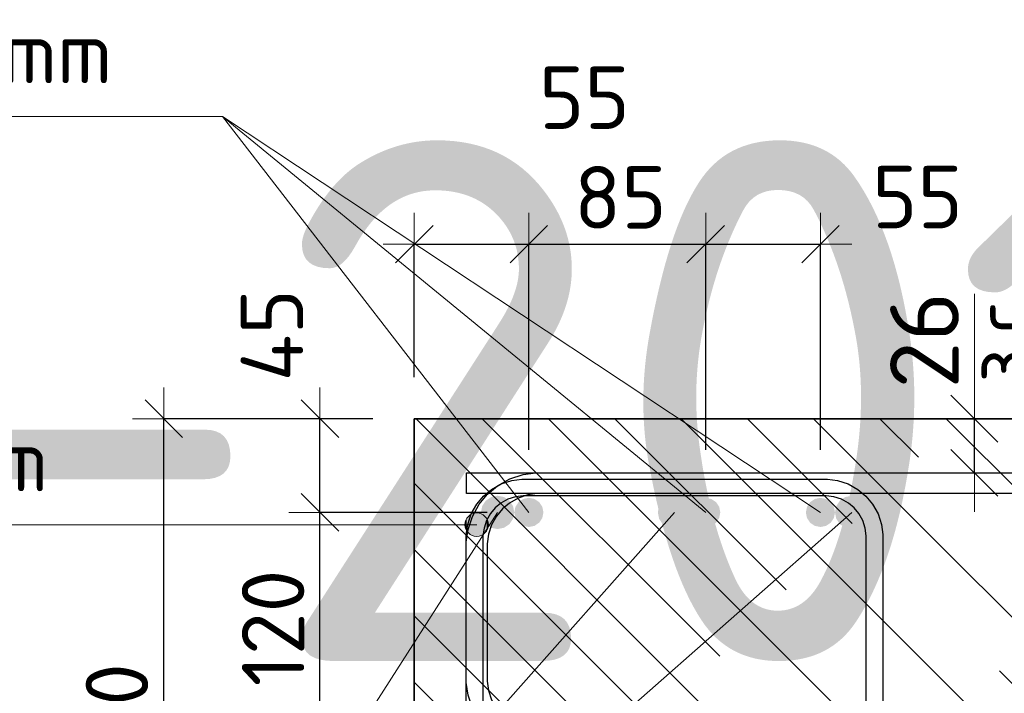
# Model space of a CAD drawing. Header units: metres. Extents: x -38 to 97, y -15 to 21.
# Tile 65 of 82: x 72.105 to 72.578, y 5.531 to 5.855. Entities that reach past the tile are written whole.
import ezdxf

# ---------------------------------------------------------------- set-up
doc = ezdxf.new("R2010")
doc.units = ezdxf.units.M
doc.header["$PDMODE"] = 65
for name, color, linetype, lineweight in [('XR$4$Арм. стержнями верхней зоны', 180, 'Continuous', 35), ('XR$4$Арм.стержн. Арматура края', 96, 'Continuous', 35), ('XR$4$Арм.стержн. Доп. арматура', 180, 'Continuous', 35), ('XR$4$Арм.стержн. Хомут', 240, 'Continuous', 35), ('XR$4$Арм.стержн.горизонт. 1', 180, 'Continuous', 35), ('XR$4$Размерная линия (1)', 7, 'Continuous', 13), ('XR$4$Размерная линия_ общее', 7, 'Continuous', 13)]:
    doc.layers.add(name, color=color, linetype=linetype, lineweight=lineweight)
doc.styles.add('ISOCPEUR', font='txt')
doc.dimstyles.new('DIMSTYLE_13', dxfattribs={"dimtxt": 0.033, "dimasz": 0.0375, "dimexe": 0, "dimexo": 0, "dimgap": 0.0165, "dimtad": 2, "dimdec": 0, "dimlfac": 1000, "dimrnd": 1, "dimzin": 12, "dimdsep": 46, "dimtxsty": 'ISOCPEUR', "dimblk1": 'ALL_ML_STRICH', "dimblk2": 'ALL_ML_STRICH', "dimsah": 1, "dimcen": 0, "dimclrd": 7, "dimclre": 256, "dimclrt": 7, "dimadec": 0, "dimazin": 0, "dimtfac": 1, "dimtdec": 0, "dimtix": 1, "dimtmove": 2, "dimatfit": 3, "dimfxl": 0, "dimtvp": 1.2, "dimtzin": 0, "dimlwd": 0, "dimlwe": -3, "dimarcsym": 0})
doc.dimstyles.new('DIMSTYLE_14', dxfattribs={"dimtxt": 0.03, "dimasz": 0.03, "dimexe": 0, "dimexo": 0, "dimgap": 0.015, "dimtad": 2, "dimdec": 0, "dimlfac": 1000, "dimrnd": 1, "dimzin": 12, "dimdsep": 46, "dimtxsty": 'ISOCPEUR', "dimblk1": 'ALL_ML_STRICH', "dimblk2": 'ALL_ML_STRICH', "dimsah": 1, "dimcen": 0, "dimclrd": 7, "dimclre": 256, "dimclrt": 7, "dimadec": 0, "dimazin": 0, "dimtfac": 1, "dimtdec": 0, "dimtix": 1, "dimtmove": 2, "dimatfit": 3, "dimfxl": 0, "dimtzin": 0, "dimlwd": 0, "dimlwe": -3, "dimarcsym": 0})
doc.dimstyles.new('DIMSTYLE_16', dxfattribs={"dimtxt": 0.03, "dimasz": 0.03, "dimexe": 0, "dimexo": 0, "dimgap": 0.015, "dimtad": 2, "dimdec": 0, "dimlfac": 1000, "dimrnd": 1, "dimzin": 12, "dimdsep": 46, "dimtxsty": 'ISOCPEUR', "dimblk1": 'ALL_ML_STRICH', "dimblk2": 'ALL_ML_STRICH', "dimsah": 1, "dimcen": 0, "dimclrd": 7, "dimclre": 256, "dimclrt": 7, "dimadec": 0, "dimazin": 0, "dimtfac": 1, "dimtdec": 0, "dimtix": 1, "dimtmove": 2, "dimatfit": 3, "dimfxl": 0, "dimtvp": 1.2, "dimtzin": 0, "dimlwd": 0, "dimlwe": -3, "dimarcsym": 0})
doc.dimstyles.new('DIMSTYLE_23', dxfattribs={"dimtxt": 0.03, "dimasz": 0.03, "dimexe": 0, "dimexo": 0, "dimgap": 0.015, "dimtad": 2, "dimdec": 0, "dimlfac": 1000, "dimrnd": 5, "dimzin": 12, "dimdsep": 46, "dimtxsty": 'ISOCPEUR', "dimblk1": 'ALL_ML_STRICH', "dimblk2": 'ALL_ML_STRICH', "dimsah": 1, "dimcen": 0, "dimclrd": 7, "dimclre": 256, "dimclrt": 7, "dimadec": 0, "dimazin": 0, "dimtfac": 1, "dimtdec": 0, "dimtix": 1, "dimtmove": 2, "dimatfit": 3, "dimfxl": 0, "dimtvp": 1.2, "dimtzin": 0, "dimlwd": 0, "dimlwe": -3, "dimarcsym": 0})
doc.dimstyles.new('DIMSTYLE_24', dxfattribs={"dimtxt": 0.03, "dimasz": 0.03, "dimexe": 0, "dimexo": 0, "dimgap": 0.015, "dimtad": 2, "dimdec": 0, "dimlfac": 1000, "dimrnd": 5, "dimzin": 12, "dimdsep": 46, "dimtxsty": 'ISOCPEUR', "dimblk1": 'ALL_ML_STRICH', "dimblk2": 'ALL_ML_STRICH', "dimsah": 1, "dimcen": 0, "dimclrd": 7, "dimclre": 256, "dimclrt": 7, "dimadec": 0, "dimazin": 0, "dimtfac": 1, "dimtdec": 0, "dimtix": 1, "dimtmove": 2, "dimatfit": 3, "dimfxl": 0, "dimtzin": 0, "dimlwd": 0, "dimlwe": -3, "dimarcsym": 0})
doc.dimstyles.new('DIMSTYLE_25', dxfattribs={"dimtxt": 0.03, "dimasz": 0.03, "dimexe": 0, "dimexo": 0, "dimgap": 0.015, "dimtad": 2, "dimdec": 0, "dimlfac": 1000, "dimrnd": 5, "dimzin": 12, "dimdsep": 46, "dimtxsty": 'ISOCPEUR', "dimblk1": 'ALL_ML_STRICH', "dimblk2": 'ALL_ML_STRICH', "dimsah": 1, "dimcen": 0, "dimclrd": 7, "dimclre": 256, "dimclrt": 7, "dimadec": 0, "dimazin": 0, "dimtfac": 1, "dimtdec": 0, "dimtix": 1, "dimtmove": 2, "dimatfit": 3, "dimfxl": 0, "dimtvp": 1.2, "dimtzin": 0, "dimlwd": 0, "dimlwe": -3, "dimarcsym": 0})
pattern_1 = [(135, (0, 0), (-0.031819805, -0.031819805), [0.4, -0.05, 0, -0.05]), (135, (-0.01591, -0.01591), (-0.031819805, -0.031819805), [0.8, -0.1, 0.1, -0.1])]

# ---------------------------------------------------------------- blocks, each defined once
blk = doc.blocks.new('ALL_ML_STRICH')
at = {"color": 0, "linetype": 'ByBlock', "lineweight": -2}
for p, q in [((0, -0.5), (0, 0.5)), ((-0.3, -0.3), (0.3, 0.3)), ((-1, 0), (0.5, 0))]:
    blk.add_line(p, q, dxfattribs=at)
blk = doc.blocks.new('*D485')
at = {"layer": 'DEFPOINTS', "color": 7, "linetype": 'Continuous', "lineweight": 13, "transparency": 33554687}
for p in [(72.29474, 5.66307), (72.1744, 5.36307), (72.2947, 5.36307)]:
    blk.add_point(p, dxfattribs=at)
at = {"layer": 'XR$4$Размерная линия (1)', "color": 9, "linetype": 'Continuous', "lineweight": -2, "true_color": 0xc7c7c7, "transparency": 33554687}
for p, q in [((72.27474, 5.66307), (72.1744, 5.66307)), ((72.2747, 5.36307), (72.1744, 5.36307))]:
    blk.add_line(p, q, dxfattribs=at)
at = {"layer": 'XR$4$Размерная линия (1)', "color": 7, "linetype": 'Continuous', "lineweight": -2, "transparency": 33554687}
blk.add_line((72.1744, 5.36307), (72.1744, 5.66307), dxfattribs=at)
at = {"layer": 'XR$4$Размерная линия (1)', "color": 7, "linetype": 'Continuous', "lineweight": 13, "transparency": 33554687, "xscale": 0.03, "yscale": 0.03, "zscale": 0.03}
for p, rotation in [((72.1744, 5.66307), 90), ((72.1744, 5.36307), 270)]:
    blk.add_blockref('ALL_ML_STRICH', p, dxfattribs=dict(at, rotation=rotation))
at = {"layer": 'XR$4$Размерная линия (1)', "color": 7, "linetype": 'Continuous', "lineweight": 13, "transparency": 33554687, "insert": (72.1519, 5.51457), "char_height": 0.03, "width": 0.09, "attachment_point": 5, "rotation": 90, "style": 'ISOCPEUR'}
blk.add_mtext('\\A1;{300}', dxfattribs=at)
blk = doc.blocks.new('*D556')
at = {"layer": 'DEFPOINTS', "color": 7, "linetype": 'Continuous', "lineweight": 13, "transparency": 33554687}
for p in [(72.52365, 5.66307), (72.52365, 5.63707), (72.56364, 5.63707)]:
    blk.add_point(p, dxfattribs=at)
at = {"layer": 'XR$4$Размерная линия_ общее', "color": 253, "linetype": 'Continuous', "lineweight": -2, "true_color": 0xa0a0a0, "transparency": 33554687}
for p, q in [((72.54365, 5.66307), (72.56364, 5.66307)), ((72.54365, 5.63707), (72.56364, 5.63707))]:
    blk.add_line(p, q, dxfattribs=at)
at = {"layer": 'XR$4$Размерная линия_ общее', "color": 7, "linetype": 'Continuous', "lineweight": -2, "transparency": 33554687}
blk.add_line((72.56364, 5.63707), (72.56364, 5.66307), dxfattribs=at)
at = {"layer": 'XR$4$Размерная линия_ общее', "color": 7, "linetype": 'Continuous', "lineweight": 13, "transparency": 33554687, "xscale": 0.0375, "yscale": 0.0375, "zscale": 0.0375}
for p, rotation in [((72.56364, 5.66307), 90), ((72.56364, 5.63707), 270)]:
    blk.add_blockref('ALL_ML_STRICH', p, dxfattribs=dict(at, rotation=rotation))
at = {"layer": 'XR$4$Размерная линия_ общее', "color": 7, "linetype": 'Continuous', "lineweight": 13, "transparency": 33554687, "insert": (72.56317, 5.68043), "char_height": 0.027, "width": 0.00135, "attachment_point": 1, "rotation": 90, "line_spacing_factor": 0.60241, "style": 'ISOCPEUR'}
blk.add_mtext('з.с.', dxfattribs=at)
at = {"layer": 'XR$4$Размерная линия_ общее', "color": 7, "linetype": 'Continuous', "lineweight": 13, "transparency": 33554687, "insert": (72.53964, 5.70079), "char_height": 0.033, "width": 0.066, "attachment_point": 5, "rotation": 90, "style": 'ISOCPEUR'}
blk.add_mtext('\\A1;{26}', dxfattribs=at)
blk = doc.blocks.new('*D557')
at = {"layer": 'DEFPOINTS', "color": 7, "linetype": 'Continuous', "lineweight": 13, "transparency": 33554687}
for p in [(72.2947, 5.74681), (72.2947, 5.66307), (72.3497, 5.62807)]:
    blk.add_point(p, dxfattribs=at)
at = {"layer": 'XR$4$Размерная линия (1)', "color": 9, "linetype": 'Continuous', "lineweight": -2, "true_color": 0xc7c7c7, "transparency": 33554687}
for p, q in [((72.2947, 5.68307), (72.2947, 5.74681)), ((72.3497, 5.64807), (72.3497, 5.74681))]:
    blk.add_line(p, q, dxfattribs=at)
at = {"layer": 'XR$4$Размерная линия (1)', "color": 7, "linetype": 'Continuous', "lineweight": -2, "transparency": 33554687}
blk.add_line((72.2947, 5.74681), (72.3497, 5.74681), dxfattribs=at)
at = {"layer": 'XR$4$Размерная линия (1)', "color": 7, "linetype": 'Continuous', "lineweight": 13, "transparency": 33554687, "xscale": 0.03, "yscale": 0.03, "zscale": 0.03, "rotation": 180}
blk.add_blockref('ALL_ML_STRICH', (72.2947, 5.74681), dxfattribs=at)
at = {"layer": 'XR$4$Размерная линия (1)', "color": 7, "linetype": 'Continuous', "lineweight": 13, "transparency": 33554687, "xscale": 0.03, "yscale": 0.03, "zscale": 0.03}
blk.add_blockref('ALL_ML_STRICH', (72.3497, 5.74681), dxfattribs=at)
at = {"layer": 'XR$4$Размерная линия (1)', "color": 7, "linetype": 'Continuous', "lineweight": 13, "transparency": 33554687, "insert": (72.37641, 5.81719), "char_height": 0.03, "width": 0.06, "attachment_point": 5, "style": 'ISOCPEUR'}
blk.add_mtext('\\A1;{55}', dxfattribs=at)
blk = doc.blocks.new('*D558')
at = {"layer": 'DEFPOINTS', "color": 7, "linetype": 'Continuous', "lineweight": 13, "transparency": 33554687}
for p in [(72.3497, 5.74681), (72.3497, 5.62807), (72.43463, 5.62807)]:
    blk.add_point(p, dxfattribs=at)
at = {"layer": 'XR$4$Размерная линия (1)', "color": 9, "linetype": 'Continuous', "lineweight": -2, "true_color": 0xc7c7c7, "transparency": 33554687}
for p, q in [((72.3497, 5.64807), (72.3497, 5.74681)), ((72.43463, 5.64807), (72.43463, 5.74681))]:
    blk.add_line(p, q, dxfattribs=at)
at = {"layer": 'XR$4$Размерная линия (1)', "color": 7, "linetype": 'Continuous', "lineweight": -2, "transparency": 33554687}
blk.add_line((72.3497, 5.74681), (72.43463, 5.74681), dxfattribs=at)
at = {"layer": 'XR$4$Размерная линия (1)', "color": 7, "linetype": 'Continuous', "lineweight": 13, "transparency": 33554687, "xscale": 0.03, "yscale": 0.03, "zscale": 0.03, "rotation": 180}
blk.add_blockref('ALL_ML_STRICH', (72.3497, 5.74681), dxfattribs=at)
at = {"layer": 'XR$4$Размерная линия (1)', "color": 7, "linetype": 'Continuous', "lineweight": 13, "transparency": 33554687, "xscale": 0.03, "yscale": 0.03, "zscale": 0.03}
blk.add_blockref('ALL_ML_STRICH', (72.43463, 5.74681), dxfattribs=at)
at = {"layer": 'XR$4$Размерная линия (1)', "color": 7, "linetype": 'Continuous', "lineweight": 13, "transparency": 33554687, "insert": (72.39366, 5.76931), "char_height": 0.03, "width": 0.06, "attachment_point": 5, "style": 'ISOCPEUR'}
blk.add_mtext('\\A1;{85}', dxfattribs=at)
blk = doc.blocks.new('*D559')
at = {"layer": 'DEFPOINTS', "color": 7, "linetype": 'Continuous', "lineweight": 13, "transparency": 33554687}
for p in [(72.43463, 5.74681), (72.43463, 5.62807), (72.4897, 5.62807)]:
    blk.add_point(p, dxfattribs=at)
at = {"layer": 'XR$4$Размерная линия (1)', "color": 9, "linetype": 'Continuous', "lineweight": -2, "true_color": 0xc7c7c7, "transparency": 33554687}
for p, q in [((72.43463, 5.64807), (72.43463, 5.74681)), ((72.4897, 5.64807), (72.4897, 5.74681))]:
    blk.add_line(p, q, dxfattribs=at)
at = {"layer": 'XR$4$Размерная линия (1)', "color": 7, "linetype": 'Continuous', "lineweight": -2, "transparency": 33554687}
blk.add_line((72.43463, 5.74681), (72.4897, 5.74681), dxfattribs=at)
at = {"layer": 'XR$4$Размерная линия (1)', "color": 7, "linetype": 'Continuous', "lineweight": 13, "transparency": 33554687, "xscale": 0.03, "yscale": 0.03, "zscale": 0.03, "rotation": 180}
blk.add_blockref('ALL_ML_STRICH', (72.43463, 5.74681), dxfattribs=at)
at = {"layer": 'XR$4$Размерная линия (1)', "color": 7, "linetype": 'Continuous', "lineweight": 13, "transparency": 33554687, "xscale": 0.03, "yscale": 0.03, "zscale": 0.03}
blk.add_blockref('ALL_ML_STRICH', (72.4897, 5.74681), dxfattribs=at)
at = {"layer": 'XR$4$Размерная линия (1)', "color": 7, "linetype": 'Continuous', "lineweight": 13, "transparency": 33554687, "insert": (72.53632, 5.76949), "char_height": 0.03, "width": 0.06, "attachment_point": 5, "style": 'ISOCPEUR'}
blk.add_mtext('\\A1;{55}', dxfattribs=at)
blk = doc.blocks.new('*D562')
at = {"layer": 'DEFPOINTS', "color": 7, "linetype": 'Continuous', "lineweight": 13, "transparency": 33554687}
for p in [(72.3497, 5.61807), (72.2494, 5.49807), (72.33466, 5.49807)]:
    blk.add_point(p, dxfattribs=at)
at = {"layer": 'XR$4$Размерная линия (1)', "color": 9, "linetype": 'Continuous', "lineweight": -2, "true_color": 0xc7c7c7, "transparency": 33554687}
for p, q in [((72.3297, 5.61807), (72.2494, 5.61807)), ((72.31466, 5.49807), (72.2494, 5.49807))]:
    blk.add_line(p, q, dxfattribs=at)
at = {"layer": 'XR$4$Размерная линия (1)', "color": 7, "linetype": 'Continuous', "lineweight": -2, "transparency": 33554687}
blk.add_line((72.2494, 5.49807), (72.2494, 5.61807), dxfattribs=at)
at = {"layer": 'XR$4$Размерная линия (1)', "color": 7, "linetype": 'Continuous', "lineweight": 13, "transparency": 33554687, "xscale": 0.03, "yscale": 0.03, "zscale": 0.03}
for p, rotation in [((72.2494, 5.61807), 90), ((72.2494, 5.49807), 270)]:
    blk.add_blockref('ALL_ML_STRICH', p, dxfattribs=dict(at, rotation=rotation))
at = {"layer": 'XR$4$Размерная линия (1)', "color": 7, "linetype": 'Continuous', "lineweight": 13, "transparency": 33554687, "insert": (72.2269, 5.56257), "char_height": 0.03, "width": 0.09, "attachment_point": 5, "rotation": 90, "style": 'ISOCPEUR'}
blk.add_mtext('\\A1;{120}', dxfattribs=at)
blk = doc.blocks.new('*D563')
at = {"layer": 'DEFPOINTS', "color": 7, "linetype": 'Continuous', "lineweight": 13, "transparency": 33554687}
for p in [(72.2947, 5.66307), (72.2494, 5.61807), (72.3497, 5.61807)]:
    blk.add_point(p, dxfattribs=at)
at = {"layer": 'XR$4$Размерная линия (1)', "color": 9, "linetype": 'Continuous', "lineweight": -2, "true_color": 0xc7c7c7, "transparency": 33554687}
for p, q in [((72.2747, 5.66307), (72.2494, 5.66307)), ((72.3297, 5.61807), (72.2494, 5.61807))]:
    blk.add_line(p, q, dxfattribs=at)
at = {"layer": 'XR$4$Размерная линия (1)', "color": 7, "linetype": 'Continuous', "lineweight": -2, "transparency": 33554687}
blk.add_line((72.2494, 5.61807), (72.2494, 5.66307), dxfattribs=at)
at = {"layer": 'XR$4$Размерная линия (1)', "color": 7, "linetype": 'Continuous', "lineweight": 13, "transparency": 33554687, "xscale": 0.03, "yscale": 0.03, "zscale": 0.03}
for p, rotation in [((72.2494, 5.66307), 90), ((72.2494, 5.61807), 270)]:
    blk.add_blockref('ALL_ML_STRICH', p, dxfattribs=dict(at, rotation=rotation))
at = {"layer": 'XR$4$Размерная линия (1)', "color": 7, "linetype": 'Continuous', "lineweight": 13, "transparency": 33554687, "insert": (72.22633, 5.7031), "char_height": 0.03, "width": 0.06, "attachment_point": 5, "rotation": 90, "style": 'ISOCPEUR'}
blk.add_mtext('\\A1;{45}', dxfattribs=at)

msp = doc.modelspace()

# ---------------------------------------------------------------- hatches: boundary and pattern name
at = {"linetype": 'Continuous', "lineweight": 25, "transparency": 33554687}
h = msp.add_hatch(dxfattribs=at)
h.set_pattern_fill('__________540', scale=0.015, style=0, pattern_type=2)
h.set_pattern_definition(pattern_1)
h.paths.add_polyline_path([(72.5447, 5.66307), (72.2947, 5.66307), (72.2947, 5.36307), (72.5447, 5.36307)], flags=0)
h = msp.add_hatch(dxfattribs=at)
h.set_pattern_fill('__________540', scale=0.015, style=0, pattern_type=2)
h.set_pattern_definition(pattern_1)
h.paths.add_polyline_path([(72.5447, 5.66307), (72.5447, 5.46307), (72.68855, 5.46307), (72.68855, 5.66307)], flags=0)
at = {"layer": 'XR$4$Арм.стержн. Арматура края', "linetype": 'Continuous', "lineweight": 13, "transparency": 33554687}
for points in [[(72.31981, 5.61498), (72.32183, 5.60733), (72.32183, 5.61701)], [(72.32183, 5.61701), (72.32465, 5.60655), (72.32465, 5.6178)], [(72.32183, 5.61701), (72.32183, 5.60733), (72.32465, 5.60655)], [(72.32465, 5.6178), (72.32465, 5.60655), (72.32746, 5.60733)], [(72.32465, 5.6178), (72.32746, 5.60733), (72.32746, 5.61701)], [(72.32746, 5.61701), (72.32746, 5.60733), (72.32948, 5.60936)], [(72.32746, 5.61701), (72.32948, 5.60936), (72.32948, 5.61498)], [(72.31981, 5.60936), (72.31981, 5.61498), (72.31902, 5.61217)], [(72.31981, 5.61498), (72.31981, 5.60936), (72.32183, 5.60733)], [(72.32948, 5.61498), (72.32948, 5.60936), (72.33027, 5.61217)]]:
    msp.add_hatch(color=7, dxfattribs=at).paths.add_polyline_path(points)
at = {"layer": 'XR$4$Арм.стержн. Доп. арматура', "linetype": 'Continuous', "lineweight": 50, "transparency": 33554687}
for points in [[(72.3567, 5.61807), (72.35617, 5.62075), (72.35465, 5.62302), (72.35238, 5.62453), (72.3497, 5.62507), (72.34702, 5.62453), (72.34475, 5.62302), (72.34324, 5.62075), (72.3427, 5.61807), (72.34324, 5.61539), (72.34475, 5.61312), (72.34702, 5.6116), (72.3497, 5.61107), (72.35238, 5.6116), (72.35465, 5.61312), (72.35617, 5.61539)], [(72.44163, 5.61807), (72.44109, 5.62075), (72.43958, 5.62302), (72.43731, 5.62453), (72.43463, 5.62507), (72.43195, 5.62453), (72.42968, 5.62302), (72.42816, 5.62075), (72.42763, 5.61807), (72.42816, 5.61539), (72.42968, 5.61312), (72.43195, 5.6116), (72.43463, 5.61107), (72.43731, 5.6116), (72.43958, 5.61312), (72.44109, 5.61539)], [(72.4967, 5.61807), (72.49617, 5.62075), (72.49465, 5.62302), (72.49238, 5.62453), (72.4897, 5.62507), (72.48702, 5.62453), (72.48475, 5.62302), (72.48324, 5.62075), (72.4827, 5.61807), (72.48324, 5.61539), (72.48475, 5.61312), (72.48702, 5.6116), (72.4897, 5.61107), (72.49238, 5.6116), (72.49465, 5.61312), (72.49617, 5.61539)]]:
    msp.add_hatch(color=7, dxfattribs=at).paths.add_polyline_path(points)
at = {"layer": 'XR$4$Арм.стержн.горизонт. 1', "linetype": 'Continuous', "lineweight": 50, "transparency": 33554687}
for points in [[(72.3427, 5.61807), (72.34209, 5.62113), (72.34036, 5.62372), (72.33776, 5.62546), (72.3347, 5.62607), (72.33164, 5.62546), (72.32905, 5.62372), (72.32731, 5.62113), (72.3267, 5.61807), (72.32731, 5.61501), (72.32905, 5.61241), (72.33164, 5.61068), (72.3347, 5.61007), (72.33776, 5.61068), (72.34036, 5.61241), (72.34209, 5.61501)], [(72.42763, 5.61807), (72.42702, 5.62113), (72.42528, 5.62372), (72.42269, 5.62546), (72.41963, 5.62607), (72.41657, 5.62546), (72.41397, 5.62372), (72.41224, 5.62113), (72.41163, 5.61807), (72.41224, 5.61501), (72.41397, 5.61241), (72.41657, 5.61068), (72.41963, 5.61007), (72.42269, 5.61068), (72.42528, 5.61241), (72.42702, 5.61501)], [(72.5127, 5.61807), (72.51209, 5.62113), (72.51036, 5.62372), (72.50776, 5.62546), (72.5047, 5.62607), (72.50164, 5.62546), (72.49905, 5.62372), (72.49731, 5.62113), (72.4967, 5.61807), (72.49731, 5.61501), (72.49905, 5.61241), (72.50164, 5.61068), (72.5047, 5.61007), (72.50776, 5.61068), (72.51036, 5.61241), (72.51209, 5.61501)]]:
    msp.add_hatch(color=7, dxfattribs=at).paths.add_polyline_path(points)

# ---------------------------------------------------------------- linework, layer by layer
at = {"color": 7, "linetype": 'Continuous', "lineweight": 13, "transparency": 33554687}
msp.add_line((72.56364, 5.66307), (72.56364, 5.72307), dxfattribs=at)
at = {"color": 7, "linetype": 'Continuous', "lineweight": 35, "transparency": 33554687}
for p, q in [((72.2947, 5.66307), (72.2947, 5.36307)), ((72.5447, 5.66307), (72.2947, 5.66307)), ((72.68855, 5.66307), (72.5447, 5.66307))]:
    msp.add_line(p, q, dxfattribs=at)
at = {"layer": 'XR$4$Арм. стержнями верхней зоны', "color": 4, "linetype": 'Continuous', "lineweight": 25, "transparency": 33554687}
msp.add_lwpolyline([(72.3197, 5.63707), (72.69355, 5.63707), (72.69355, 5.62707), (72.3197, 5.62707), (72.3197, 5.63707)], dxfattribs=at)
at = {"layer": 'XR$4$Арм.стержн. Арматура края', "color": 7, "linetype": 'Continuous', "lineweight": 13, "transparency": 33554687}
for p, q in [((72.32465, 5.6178), (72.32465, 5.6178)), ((71.86884, 5.61217), (72.17584, 5.61217)), ((72.17584, 5.61217), (72.32465, 5.61217)), ((72.31902, 5.61217), (72.31902, 5.61217)), ((72.33027, 5.61217), (72.33027, 5.61217)), ((72.32465, 5.60655), (72.32465, 5.60655))]:
    msp.add_line(p, q, dxfattribs=at)
at = {"layer": 'XR$4$Арм.стержн. Арматура края', "color": 4, "linetype": 'Continuous', "lineweight": 25, "transparency": 33554687}
for points in [[(72.69355, 5.50307), (72.35299, 5.50307), (72.34689, 5.50392), (72.34054, 5.50601), (72.3347, 5.50928), (72.32988, 5.5133), (72.32586, 5.51812), (72.32259, 5.52396), (72.32049, 5.53031), (72.31965, 5.53641), (72.31965, 5.60372), (72.32049, 5.60982), (72.32259, 5.61617), (72.32586, 5.62202), (72.32988, 5.62683), (72.3347, 5.63085), (72.34054, 5.63412), (72.34689, 5.63622), (72.35299, 5.63707), (72.69355, 5.63707)], [(72.69355, 5.62707), (72.35368, 5.62707), (72.34916, 5.62644), (72.34459, 5.62493), (72.34039, 5.62258), (72.33698, 5.61973), (72.33413, 5.61632), (72.33178, 5.61213), (72.33027, 5.60755), (72.32965, 5.60303), (72.32965, 5.53711), (72.33027, 5.53259), (72.33178, 5.52801), (72.33413, 5.52381), (72.33698, 5.5204), (72.34039, 5.51755), (72.34459, 5.5152), (72.34916, 5.5137), (72.35368, 5.51307), (72.69355, 5.51307)]]:
    msp.add_lwpolyline(points, dxfattribs=at)
at = {"layer": 'XR$4$Арм.стержн. Арматура края', "color": 7, "linetype": 'Continuous', "lineweight": 13, "transparency": 33554687}
msp.add_circle((72.32465, 5.61217), 0.00563, dxfattribs=at)
at = {"layer": 'XR$4$Арм.стержн. Доп. арматура', "color": 7, "linetype": 'Continuous', "lineweight": 13, "transparency": 33554687}
for p, q in [((71.88664, 5.80808), (72.20264, 5.80808)), ((72.20264, 5.80808), (72.4897, 5.61807)), ((72.20264, 5.80808), (72.43463, 5.61807)), ((72.20264, 5.80808), (72.3497, 5.61807))]:
    msp.add_line(p, q, dxfattribs=at)
at = {"layer": 'XR$4$Арм.стержн. Хомут', "color": 40, "linetype": 'Continuous', "lineweight": 25, "transparency": 33554687}
for points in [[(72.31966, 5.41474), (72.31966, 5.60739), (72.32034, 5.61227), (72.32202, 5.61735), (72.32464, 5.62203), (72.32785, 5.62588), (72.3317, 5.62909), (72.33638, 5.63171), (72.34146, 5.63339), (72.34634, 5.63407), (72.49303, 5.63407), (72.49791, 5.63339), (72.50299, 5.63171), (72.50766, 5.62909), (72.51151, 5.62588), (72.51473, 5.62203), (72.51735, 5.61735), (72.51902, 5.61227), (72.5197, 5.60739), (72.5197, 5.41474)], [(72.31966, 5.41474), (72.31966, 5.60739), (72.32034, 5.61227), (72.32202, 5.61735), (72.32464, 5.62203), (72.32785, 5.62588), (72.3317, 5.62909), (72.33638, 5.63171), (72.34146, 5.63339), (72.34634, 5.63407), (72.49303, 5.63407), (72.49791, 5.63339), (72.50299, 5.63171), (72.50766, 5.62909), (72.51151, 5.62588), (72.51473, 5.62203), (72.51735, 5.61735), (72.51902, 5.61227), (72.5197, 5.60739), (72.5197, 5.41474)], [(72.31966, 5.41474), (72.31966, 5.60739), (72.32034, 5.61227), (72.32202, 5.61735), (72.32464, 5.62203), (72.32785, 5.62588), (72.3317, 5.62909), (72.33638, 5.63171), (72.34146, 5.63339), (72.34634, 5.63407), (72.49303, 5.63407), (72.49791, 5.63339), (72.50299, 5.63171), (72.50766, 5.62909), (72.51151, 5.62588), (72.51473, 5.62203), (72.51735, 5.61735), (72.51902, 5.61227), (72.5197, 5.60739), (72.5197, 5.41474)], [(72.5117, 5.4153), (72.5117, 5.60684), (72.5112, 5.61045), (72.50999, 5.61411), (72.50811, 5.61747), (72.50583, 5.6202), (72.5031, 5.62248), (72.49975, 5.62436), (72.49609, 5.62556), (72.49247, 5.62607), (72.3469, 5.62607), (72.34328, 5.62556), (72.33962, 5.62436), (72.33626, 5.62248), (72.33353, 5.6202), (72.33125, 5.61747), (72.32937, 5.61411), (72.32817, 5.61045), (72.32766, 5.60684), (72.32766, 5.4153)], [(72.5117, 5.4153), (72.5117, 5.60684), (72.5112, 5.61045), (72.50999, 5.61411), (72.50811, 5.61747), (72.50583, 5.6202), (72.5031, 5.62248), (72.49975, 5.62436), (72.49609, 5.62556), (72.49247, 5.62607), (72.3469, 5.62607), (72.34328, 5.62556), (72.33962, 5.62436), (72.33626, 5.62248), (72.33353, 5.6202), (72.33125, 5.61747), (72.32937, 5.61411), (72.32817, 5.61045), (72.32766, 5.60684), (72.32766, 5.4153)], [(72.5117, 5.4153), (72.5117, 5.60684), (72.5112, 5.61045), (72.50999, 5.61411), (72.50811, 5.61747), (72.50583, 5.6202), (72.5031, 5.62248), (72.49975, 5.62436), (72.49609, 5.62556), (72.49247, 5.62607), (72.3469, 5.62607), (72.34328, 5.62556), (72.33962, 5.62436), (72.33626, 5.62248), (72.33353, 5.6202), (72.33125, 5.61747), (72.32937, 5.61411), (72.32817, 5.61045), (72.32766, 5.60684), (72.32766, 5.4153)]]:
    msp.add_lwpolyline(points, dxfattribs=at)
at = {"layer": 'XR$4$Арм.стержн.горизонт. 1', "color": 7, "linetype": 'Continuous', "lineweight": 13, "transparency": 33554687}
for q in [(72.3347, 5.61807), (72.41963, 5.61807), (72.5047, 5.61807)]:
    msp.add_line((72.11391, 5.27357), q, dxfattribs=at)

# ---------------------------------------------------------------- texts
at = {"color": 7, "linetype": 'Continuous', "lineweight": 35, "transparency": 33554687, "insert": (70.35063, 5.54671), "char_height": 0.25, "width": 2.7437149, "attachment_point": 7, "style": 'ISOCPEUR'}
msp.add_mtext('\\W0.96;ГОСТ 34028-2016', dxfattribs=at)
at = {"layer": 'XR$4$Арм.стержн. Арматура края', "color": 7, "linetype": 'Continuous', "lineweight": 25, "transparency": 33554687, "insert": (71.88884, 5.62817), "char_height": 0.03, "width": 0.2806692, "attachment_point": 7, "style": 'ISOCPEUR'}
msp.add_mtext('\\W0.92;ø10 L=1135mm ', dxfattribs=at)
at = {"layer": 'XR$4$Арм.стержн. Доп. арматура', "color": 7, "linetype": 'Continuous', "lineweight": 25, "transparency": 33554687, "insert": (71.90664, 5.82408), "char_height": 0.03, "width": 0.2899763, "attachment_point": 7, "style": 'ISOCPEUR'}
msp.add_mtext('\\W0.94;ø14 L=1950mm ', dxfattribs=at)

# ---------------------------------------------------------------- dimensions: what is measured, and where the dimension line sits
at = {"layer": 'XR$4$Размерная линия (1)', "color": 7, "linetype": 'Continuous', "lineweight": 13, "transparency": 33554687}
for base, p1, p2, dimstyle, picture, middle in [((72.3497, 5.74681), (72.2947, 5.68307), (72.3497, 5.64807), 'DIMSTYLE_23', '*D557', (72.37641, 5.81719)), ((72.43463, 5.74681), (72.3497, 5.64807), (72.43463, 5.64807), 'DIMSTYLE_24', '*D558', (72.39366, 5.76931)), ((72.4897, 5.74681), (72.43463, 5.64807), (72.4897, 5.64807), 'DIMSTYLE_25', '*D559', (72.53632, 5.76949))]:
    dim = msp.add_linear_dim(base=base, p1=p1, p2=p2, dimstyle=dimstyle, override={"dimpost": '<>', "dimclrd": 7, "dimclre": 9, "dimclrt": 7, "dimlwd": 0, "dimlwe": 65533}, dxfattribs=at)
    dim.commit()
    dim.dimension.update_dxf_attribs({"geometry": picture, "text_midpoint": middle, "dimtype": 160})
for base, p1, p2, dimstyle, picture, middle in [((72.2494, 5.66307), (72.3297, 5.61807), (72.2747, 5.66307), 'DIMSTYLE_16', '*D563', (72.22633, 5.7031)), ((72.1744, 5.66307), (72.2747, 5.36307), (72.27474, 5.66307), 'DIMSTYLE_14', '*D485', (72.1519, 5.51457)), ((72.2494, 5.61807), (72.31466, 5.49807), (72.3297, 5.61807), 'DIMSTYLE_14', '*D562', (72.2269, 5.56257))]:
    dim = msp.add_linear_dim(base=base, p1=p1, p2=p2, angle=90, dimstyle=dimstyle, override={"dimpost": '<>', "dimclrd": 7, "dimclre": 9, "dimclrt": 7, "dimlwd": 0, "dimlwe": 65533}, dxfattribs=at)
    dim.commit()
    dim.dimension.update_dxf_attribs({"geometry": picture, "text_midpoint": middle, "dimtype": 160})
at = {"layer": 'XR$4$Размерная линия_ общее', "color": 7, "linetype": 'Continuous', "lineweight": 13, "transparency": 33554687}
dim = msp.add_linear_dim(base=(72.56364, 5.66307), p1=(72.54365, 5.63707), p2=(72.54365, 5.66307), angle=90, text='<>\\Xз.с.', dimstyle='DIMSTYLE_13', override={"dimpost": '<>', "dimclrd": 7, "dimclre": 253, "dimclrt": 7, "dimlwd": 0, "dimlwe": 65533}, dxfattribs=at)
dim.commit()
dim.dimension.update_dxf_attribs({"geometry": '*D556', "text_midpoint": (72.53964, 5.70079), "dimtype": 160})

doc.saveas('drawing.dxf')
